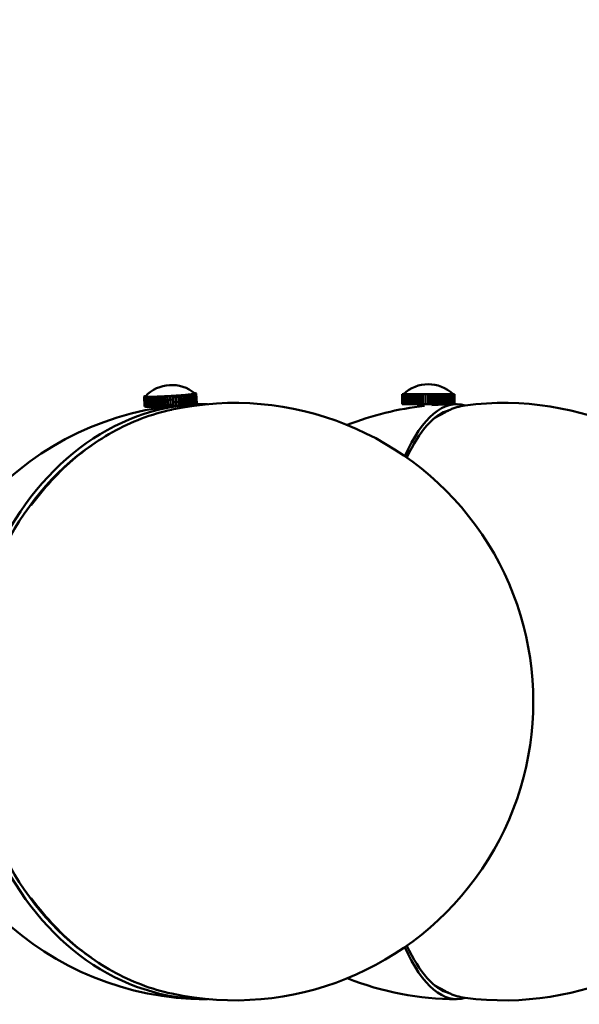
# Model space of a CAD drawing. Header units: millimetres. Extents: x 242 to 3406, y 441 to 2246.
# Tile 7 of 35: x 1097 to 1209, y 734 to 932. Entities that reach past the tile are written whole.
import ezdxf

# ---------------------------------------------------------------- set-up
doc = ezdxf.new("R2010")
doc.units = ezdxf.units.MM
doc.header["$LTSCALE"] = 12
doc.layers.add('Widoczne (ISO)', color=7, linetype='Continuous', lineweight=50)
doc.layers.add('Wymiar (ISO)', color=7, linetype='Continuous', lineweight=18)
doc.styles.add('Tekst notatki (ISO)', font='tahoma.ttf')
doc.dimstyles.new('Domyślne (ISO)', dxfattribs={"dimscale": 12, "dimtxt": 3, "dimasz": 3, "dimexe": 3.175, "dimexo": 0, "dimgap": 0.762, "dimtad": 1, "dimdec": 1, "dimlfac": 0.03937, "dimrnd": 1e-08, "dimzin": 0, "dimdsep": 46, "dimtxsty": 'Tekst notatki (ISO)', "dimblk": 'Filled-1', "dimcen": 0.09, "dimdle": 10, "dimse1": 1, "dimse2": 1, "dimclrd": 256, "dimclre": 256, "dimclrt": 256, "dimadec": 0, "dimazin": 0, "dimtfac": 0.666667, "dimtmove": 0, "dimatfit": 3, "dimfxl": 1, "dimtolj": 1, "dimlwd": 15, "dimlwe": 15, "dimarcsym": 0})

# ---------------------------------------------------------------- blocks, each defined once
blk = doc.blocks.new('Filled-1')
at = {"color": 0}
for p, q in [((0, 0), (-1, 0.25)), ((-1, 0.25), (-1, -0.25)), ((-1, 0), (0, 0)), ((-1, -0.25), (0, 0))]:
    blk.add_line(p, q, dxfattribs=at)
at = {"color": 0, "flags": 128}
blk.add_lwpolyline([(-1, -0.25), (0, 0), (-1, 0.25), (-1, -0.25)], dxfattribs=at)
at = {"color": 0}
blk.add_solid([(-1, -0.25), (0, 0), (-1, 0.25), (-1, -0.25)], dxfattribs=at)
blk = doc.blocks.new('*D9')
at = {"layer": 'Defpoints', "color": 0, "transparency": 16777216}
for p in [(874.85, 1121.45), (1601.49, 1121.45), (1337.49, 734.66)]:
    blk.add_point(p, dxfattribs=at)
at = {"layer": 'Wymiar (ISO)', "lineweight": 15, "transparency": 16777216}
blk.add_line((1601.49, 770.66), (1601.49, 1085.45), dxfattribs=at)
at = {"layer": 'Wymiar (ISO)', "lineweight": 15, "transparency": 16777216, "xscale": 36, "yscale": 36, "zscale": 36}
for p, rotation in [((1601.49, 1121.45), 90), ((1601.49, 734.66), 270)]:
    blk.add_blockref('Filled-1', p, dxfattribs=dict(at, rotation=rotation))
at = {"layer": 'Wymiar (ISO)', "lineweight": 18, "transparency": 16777216, "insert": (1493.96, 840.9), "char_height": 36, "attachment_point": 1, "rotation": 90, "style": 'Tekst notatki (ISO)'}
blk.add_mtext('\\A1;15.2\\P387 mm', dxfattribs=at)
blk = doc.blocks.new('*D10')
at = {"layer": 'Defpoints', "color": 0, "transparency": 16777216}
for p in [(874.85, 1271.45), (1601.49, 1271.45), (1337.49, 734.66)]:
    blk.add_point(p, dxfattribs=at)
at = {"layer": 'Wymiar (ISO)', "lineweight": 15, "transparency": 16777216}
for p, q in [((1601.49, 1271.45), (1601.49, 1499.38)), ((1601.49, 770.66), (1601.49, 1235.45))]:
    blk.add_line(p, q, dxfattribs=at)
at = {"layer": 'Wymiar (ISO)', "lineweight": 15, "transparency": 16777216, "xscale": 36, "yscale": 36, "zscale": 36}
for p, rotation in [((1601.49, 1271.45), 90), ((1601.49, 734.66), 270)]:
    blk.add_blockref('Filled-1', p, dxfattribs=dict(at, rotation=rotation))
at = {"layer": 'Wymiar (ISO)', "lineweight": 18, "transparency": 16777216, "insert": (1494.1, 1316.59), "char_height": 36, "attachment_point": 1, "rotation": 90, "style": 'Tekst notatki (ISO)'}
blk.add_mtext('\\A1;21.1\\P537 mm', dxfattribs=at)
blk = doc.blocks.new('*D11')
at = {"layer": 'Defpoints', "color": 0, "transparency": 16777216}
for p in [(874.85, 1571.45), (1601.49, 1571.45), (1337.49, 734.66)]:
    blk.add_point(p, dxfattribs=at)
at = {"layer": 'Wymiar (ISO)', "lineweight": 15, "transparency": 16777216}
for p, q in [((1601.49, 1571.45), (1601.49, 1800.59)), ((1601.49, 770.66), (1601.49, 1535.45))]:
    blk.add_line(p, q, dxfattribs=at)
at = {"layer": 'Wymiar (ISO)', "lineweight": 15, "transparency": 16777216, "xscale": 36, "yscale": 36, "zscale": 36}
for p, rotation in [((1601.49, 1571.45), 90), ((1601.49, 734.66), 270)]:
    blk.add_blockref('Filled-1', p, dxfattribs=dict(at, rotation=rotation))
at = {"layer": 'Wymiar (ISO)', "lineweight": 18, "transparency": 16777216, "insert": (1493.96, 1616.59), "char_height": 36, "attachment_point": 1, "rotation": 90, "style": 'Tekst notatki (ISO)'}
blk.add_mtext('\\A1;32.9\\P837 mm', dxfattribs=at)
blk = doc.blocks.new('*D12')
at = {"layer": 'Defpoints', "color": 0, "transparency": 16777216}
for p in [(874.85, 2020.95), (1601.49, 2020.95), (1337.49, 734.66)]:
    blk.add_point(p, dxfattribs=at)
at = {"layer": 'Wymiar (ISO)', "lineweight": 15, "transparency": 16777216}
blk.add_line((1601.49, 770.66), (1601.49, 1984.95), dxfattribs=at)
at = {"layer": 'Wymiar (ISO)', "lineweight": 15, "transparency": 16777216, "xscale": 36, "yscale": 36, "zscale": 36}
for p, rotation in [((1601.49, 2020.95), 90), ((1601.49, 734.66), 270)]:
    blk.add_blockref('Filled-1', p, dxfattribs=dict(at, rotation=rotation))
at = {"layer": 'Wymiar (ISO)', "lineweight": 18, "transparency": 16777216, "insert": (1493.98, 1919.53), "char_height": 36, "attachment_point": 1, "rotation": 90, "style": 'Tekst notatki (ISO)'}
blk.add_mtext('\\A1;50.6\\P1286 mm', dxfattribs=at)

msp = doc.modelspace()

# ---------------------------------------------------------------- linework, layer by layer
at = {"layer": 'Widoczne (ISO)'}
for p, q in [((1130.67, 856.34), (1130.52, 856.32)), ((1130.52, 856.32), (1130.71, 856.33)), ((1130.83, 856.36), (1130.67, 856.34)), ((1131.02, 856.36), (1130.71, 856.33)), ((1130.71, 856.33), (1130.83, 854.33)), ((1130.83, 856.36), (1131.02, 856.36)), ((1130.98, 856.38), (1130.84, 856.36)), ((1130.84, 856.36), (1130.84, 856.36)), ((1130.84, 856.36), (1131.05, 856.36)), ((1131.12, 856.39), (1130.98, 856.38)), ((1131.14, 854.37), (1131.02, 856.36)), ((1131.33, 856.4), (1131.05, 856.36)), ((1131.05, 856.36), (1131.17, 854.37)), ((1131.12, 856.39), (1131.33, 856.4)), ((1131.24, 856.41), (1131.13, 856.39)), ((1131.13, 856.39), (1131.35, 856.4)), ((1131.13, 856.39), (1131.13, 856.39)), ((1131.35, 856.43), (1131.24, 856.41)), ((1131.44, 854.4), (1131.33, 856.4)), ((1131.35, 856.43), (1131.58, 856.43)), ((1131.58, 856.43), (1131.35, 856.4)), ((1131.35, 856.4), (1131.47, 854.41)), ((1131.36, 856.43), (1131.6, 856.44)), ((1131.45, 856.44), (1131.36, 856.43)), ((1131.36, 856.43), (1131.36, 856.43)), ((1131.54, 856.46), (1131.45, 856.44)), ((1131.54, 856.46), (1131.78, 856.47)), ((1131.55, 856.46), (1131.79, 856.47)), ((1131.62, 856.47), (1131.55, 856.46)), ((1131.55, 856.46), (1131.55, 856.46)), ((1131.69, 854.44), (1131.58, 856.43)), ((1131.78, 856.47), (1131.6, 856.44)), ((1131.6, 856.44), (1131.71, 854.44)), ((1131.68, 856.49), (1131.62, 856.47)), ((1131.68, 856.49), (1131.92, 856.5)), ((1131.68, 856.49), (1131.93, 856.5)), ((1131.72, 856.5), (1131.68, 856.49)), ((1131.68, 856.49), (1131.68, 856.49)), ((1131.7, 856.61), (1131.78, 856.61)), ((1131.71, 856.6), (1131.78, 856.61)), ((1131.72, 856.6), (1131.79, 856.6)), ((1131.76, 856.51), (1131.72, 856.5)), ((1131.74, 856.58), (1131.93, 856.59)), ((1131.74, 856.58), (1131.92, 856.59)), ((1131.76, 856.51), (1132.01, 856.53)), ((1131.77, 856.56), (1132.01, 856.57)), ((1131.77, 856.56), (1132.01, 856.57)), ((1131.77, 856.51), (1132.01, 856.53)), ((1131.78, 856.53), (1131.77, 856.51)), ((1131.77, 856.51), (1131.77, 856.51)), ((1131.78, 856.61), (1131.78, 856.6)), ((1131.78, 856.55), (1131.79, 856.54)), ((1131.79, 856.54), (1131.78, 856.53)), ((1131.89, 854.47), (1131.78, 856.47)), ((1131.79, 856.6), (1131.92, 856.59)), ((1131.79, 856.54), (1132.04, 856.55)), ((1131.79, 856.54), (1132.04, 856.55)), ((1131.79, 856.54), (1131.79, 856.54)), ((1131.79, 856.54), (1131.79, 856.53)), ((1131.92, 856.5), (1131.79, 856.47)), ((1131.79, 856.47), (1131.91, 854.47)), ((1131.92, 856.59), (1131.92, 856.59)), ((1132.04, 854.5), (1131.92, 856.5)), ((1131.93, 856.59), (1132.01, 856.57)), ((1132.01, 856.53), (1131.93, 856.5)), ((1131.93, 856.5), (1132.05, 854.51)), ((1132.01, 856.57), (1132.04, 856.55)), ((1132.01, 856.57), (1132.01, 856.57)), ((1132.04, 856.55), (1132.01, 856.53)), ((1132.12, 854.53), (1132.01, 856.53)), ((1132.01, 856.53), (1132.13, 854.53)), ((1132.16, 854.56), (1132.04, 856.55)), ((1132.04, 856.55), (1132.16, 854.56)), ((1173.41, 856.41), (1173.41, 854.41)), ((1173.44, 856.41), (1173.41, 856.41)), ((1173.44, 856.41), (1173.44, 856.41)), ((1173.44, 854.41), (1173.44, 856.41)), ((1173.44, 856.41), (1173.44, 854.41)), ((1173.52, 856.41), (1173.44, 856.41)), ((1173.53, 856.41), (1173.52, 856.41)), ((1173.52, 854.41), (1173.52, 856.41)), ((1173.53, 856.41), (1173.53, 854.41)), ((1173.66, 856.41), (1173.53, 856.41)), ((1173.68, 856.41), (1173.66, 856.41)), ((1173.66, 854.41), (1173.66, 856.41)), ((1173.68, 856.41), (1173.68, 854.41)), ((1173.85, 856.41), (1173.68, 856.41)), ((1173.87, 856.41), (1173.85, 856.41)), ((1173.85, 854.41), (1173.85, 856.41)), ((1173.87, 856.41), (1173.87, 854.41)), ((1174.1, 856.41), (1173.87, 856.41)), ((1174.13, 856.41), (1174.1, 856.41)), ((1174.1, 854.41), (1174.1, 856.41)), ((1174.13, 856.41), (1174.13, 854.41)), ((1174.4, 856.41), (1174.13, 856.41)), ((1174.43, 856.41), (1174.4, 856.41)), ((1174.4, 854.41), (1174.4, 856.41)), ((1174.43, 856.41), (1174.43, 854.41)), ((1174.74, 856.41), (1174.43, 856.41)), ((1174.77, 856.41), (1174.74, 856.41)), ((1174.74, 854.41), (1174.74, 856.41)), ((1174.77, 856.41), (1174.77, 854.41)), ((1175.13, 856.41), (1174.77, 856.41)), ((1175.17, 856.41), (1175.13, 856.41)), ((1175.13, 854.41), (1175.13, 856.41)), ((1175.17, 856.41), (1175.17, 854.41)), ((1175.55, 856.41), (1175.17, 856.41)), ((1175.59, 856.41), (1175.55, 856.41)), ((1175.55, 854.41), (1175.55, 856.41)), ((1175.59, 856.41), (1175.59, 854.41)), ((1176.01, 856.41), (1175.59, 856.41)), ((1176.06, 856.41), (1176.01, 856.41)), ((1176.01, 854.41), (1176.01, 856.41)), ((1176.06, 856.41), (1176.06, 854.41)), ((1176.5, 856.41), (1176.06, 856.41)), ((1176.55, 856.41), (1176.5, 856.41)), ((1176.5, 854.41), (1176.5, 856.41)), ((1176.55, 856.41), (1176.55, 854.41)), ((1177.01, 856.41), (1176.55, 856.41)), ((1177.06, 856.41), (1177.01, 856.41)), ((1177.01, 854.41), (1177.01, 856.41)), ((1177.06, 856.41), (1177.06, 854.41)), ((1177.54, 856.41), (1177.06, 856.41)), ((1177.59, 856.41), (1177.54, 856.41)), ((1177.54, 854.41), (1177.54, 856.41)), ((1177.59, 856.41), (1177.59, 854.41)), ((1178.09, 856.41), (1177.59, 856.41)), ((1178.13, 856.41), (1178.09, 856.41)), ((1178.09, 854.41), (1178.09, 856.41)), ((1178.13, 856.41), (1178.14, 856.41)), ((1178.13, 854.41), (1178.13, 856.41)), ((1178.14, 856.41), (1178.14, 854.41)), ((1178.64, 856.41), (1178.14, 856.41)), ((1178.65, 856.41), (1178.64, 856.41)), ((1178.64, 854.41), (1178.64, 856.41)), ((1178.65, 854.41), (1178.65, 856.41)), ((1178.65, 856.41), (1178.67, 856.41)), ((1178.67, 856.41), (1178.67, 854.41)), ((1178.67, 856.41), (1178.69, 856.41)), ((1178.69, 856.41), (1178.69, 854.41)), ((1179.19, 856.41), (1178.69, 856.41)), ((1179.19, 854.41), (1179.19, 856.41)), ((1179.19, 856.41), (1179.2, 856.41)), ((1179.2, 856.41), (1179.2, 854.41)), ((1179.2, 856.41), (1179.24, 856.41)), ((1179.24, 856.41), (1179.24, 854.41)), ((1179.73, 856.41), (1179.24, 856.41)), ((1179.73, 854.41), (1179.73, 856.41)), ((1179.73, 856.41), (1179.78, 856.41)), ((1179.78, 856.41), (1179.78, 854.41)), ((1180.26, 856.41), (1179.78, 856.41)), ((1180.26, 854.41), (1180.26, 856.41)), ((1180.26, 856.41), (1180.31, 856.41)), ((1180.31, 856.41), (1180.31, 854.41)), ((1180.78, 856.41), (1180.31, 856.41)), ((1180.78, 854.41), (1180.78, 856.41)), ((1180.78, 856.41), (1180.82, 856.41)), ((1180.82, 856.41), (1180.82, 854.41)), ((1181.27, 856.41), (1180.82, 856.41)), ((1181.27, 854.41), (1181.27, 856.41)), ((1181.27, 856.41), (1181.31, 856.41)), ((1181.31, 856.41), (1181.31, 854.41)), ((1181.73, 856.41), (1181.31, 856.41)), ((1181.73, 854.41), (1181.73, 856.41)), ((1181.73, 856.41), (1181.77, 856.41)), ((1181.77, 856.41), (1181.77, 854.41)), ((1182.16, 856.41), (1181.77, 856.41)), ((1182.16, 854.41), (1182.16, 856.41)), ((1182.16, 856.41), (1182.2, 856.41)), ((1182.2, 856.41), (1182.2, 854.41)), ((1182.55, 856.41), (1182.2, 856.41)), ((1182.55, 854.41), (1182.55, 856.41)), ((1182.55, 856.41), (1182.59, 856.41)), ((1182.59, 856.41), (1182.59, 854.41)), ((1182.9, 856.41), (1182.59, 856.41)), ((1182.9, 854.41), (1182.9, 856.41)), ((1182.9, 856.41), (1182.93, 856.41)), ((1182.93, 856.41), (1182.93, 854.41)), ((1183.2, 856.41), (1182.93, 856.41)), ((1183.2, 854.41), (1183.2, 856.41)), ((1183.2, 856.41), (1183.23, 856.41)), ((1183.23, 856.41), (1183.23, 854.41)), ((1183.46, 856.41), (1183.23, 856.41)), ((1183.46, 854.41), (1183.46, 856.41)), ((1183.46, 856.41), (1183.48, 856.41)), ((1183.48, 856.41), (1183.48, 854.41)), ((1183.66, 856.41), (1183.48, 856.41)), ((1183.66, 854.41), (1183.66, 856.41)), ((1183.66, 856.41), (1183.67, 856.41)), ((1183.67, 856.41), (1183.67, 854.41)), ((1183.8, 856.41), (1183.67, 856.41)), ((1183.8, 854.41), (1183.8, 856.41)), ((1183.8, 856.41), (1183.81, 856.41)), ((1183.81, 856.41), (1183.81, 854.41)), ((1183.89, 856.41), (1183.81, 856.41)), ((1183.89, 854.41), (1183.89, 856.41)), ((1183.89, 856.41), (1183.9, 856.41)), ((1183.9, 856.41), (1183.9, 854.41)), ((1183.92, 856.41), (1183.9, 856.41)), ((1183.92, 854.41), (1183.92, 856.41)), ((1183.92, 856.41), (1183.92, 854.41)), ((1183.92, 856.41), (1183.92, 856.41)), ((1121.55, 855.94), (1121.57, 855.97)), ((1121.8, 855.96), (1121.55, 855.94)), ((1121.8, 855.96), (1121.55, 855.94)), ((1121.55, 855.94), (1121.55, 855.94)), ((1121.55, 855.94), (1121.66, 853.95)), ((1121.57, 855.92), (1121.55, 855.94)), ((1121.82, 855.98), (1121.57, 855.97)), ((1121.82, 855.94), (1121.57, 855.92)), ((1121.69, 853.93), (1121.57, 855.92)), ((1121.58, 855.97), (1121.66, 855.99)), ((1121.82, 855.98), (1121.58, 855.97)), ((1121.58, 855.97), (1121.58, 855.97)), ((1121.82, 855.94), (1121.58, 855.92)), ((1121.58, 855.92), (1121.69, 853.93)), ((1121.66, 855.9), (1121.58, 855.92)), ((1121.84, 856), (1121.66, 855.99)), ((1121.9, 855.92), (1121.66, 855.9)), ((1121.77, 853.91), (1121.66, 855.9)), ((1121.67, 856), (1121.8, 856.03)), ((1121.84, 856.01), (1121.67, 856)), ((1121.67, 856), (1121.67, 856)), ((1121.91, 855.92), (1121.67, 855.9)), ((1121.67, 855.9), (1121.78, 853.91)), ((1121.8, 855.89), (1121.67, 855.9)), ((1121.86, 856.03), (1121.8, 856.03)), ((1121.8, 855.96), (1121.81, 855.97)), ((1121.8, 855.96), (1121.8, 855.96)), ((1121.81, 855.95), (1121.8, 855.96)), ((1121.8, 855.96), (1121.8, 855.95)), ((1122.04, 855.91), (1121.8, 855.89)), ((1121.91, 853.9), (1121.8, 855.89)), ((1121.81, 856.03), (1121.87, 856.04)), ((1121.87, 856.03), (1121.81, 856.03)), ((1121.81, 856.03), (1121.81, 856.03)), ((1121.82, 855.94), (1121.81, 855.95)), ((1122.04, 855.91), (1121.81, 855.89)), ((1121.81, 855.89), (1121.93, 853.89)), ((1121.99, 855.88), (1121.81, 855.89)), ((1121.82, 855.94), (1121.82, 855.94)), ((1121.86, 855.93), (1121.82, 855.94)), ((1121.9, 855.92), (1121.86, 855.93)), ((1121.9, 855.92), (1121.9, 855.92)), ((1121.97, 855.91), (1121.91, 855.92)), ((1122.04, 855.91), (1121.97, 855.91)), ((1122.22, 855.9), (1121.99, 855.88)), ((1122.11, 853.89), (1121.99, 855.88)), ((1122.23, 855.9), (1122.01, 855.88)), ((1122.01, 855.88), (1122.13, 853.88)), ((1122.24, 855.87), (1122.01, 855.88)), ((1122.04, 855.91), (1122.04, 855.91)), ((1122.13, 855.9), (1122.04, 855.91)), ((1122.22, 855.9), (1122.13, 855.9)), ((1122.22, 855.9), (1122.22, 855.9)), ((1122.35, 855.89), (1122.23, 855.9)), ((1122.46, 855.89), (1122.24, 855.87)), ((1122.35, 853.88), (1122.24, 855.87)), ((1122.47, 855.89), (1122.26, 855.87)), ((1122.26, 855.87), (1122.38, 853.88)), ((1122.53, 855.87), (1122.26, 855.87)), ((1122.46, 855.89), (1122.35, 855.89)), ((1122.46, 855.89), (1122.46, 855.89)), ((1122.61, 855.89), (1122.47, 855.89)), ((1122.74, 855.89), (1122.53, 855.87)), ((1122.65, 853.88), (1122.53, 855.87)), ((1122.76, 855.89), (1122.56, 855.87)), ((1122.56, 855.87), (1122.68, 853.88)), ((1122.88, 855.87), (1122.56, 855.87)), ((1122.74, 855.89), (1122.61, 855.89)), ((1122.74, 855.89), (1122.74, 855.89)), ((1122.91, 855.89), (1122.76, 855.89)), ((1123.07, 855.89), (1122.88, 855.87)), ((1122.99, 853.88), (1122.88, 855.87)), ((1123.07, 855.89), (1122.91, 855.89)), ((1123.09, 855.89), (1122.91, 855.87)), ((1123.26, 855.88), (1122.91, 855.87)), ((1122.91, 855.87), (1123.03, 853.88)), ((1123.07, 855.89), (1123.07, 855.89)), ((1123.26, 855.89), (1123.09, 855.89)), ((1123.44, 855.9), (1123.26, 855.89)), ((1123.44, 855.9), (1123.26, 855.88)), ((1123.38, 853.88), (1123.26, 855.88)), ((1123.46, 855.9), (1123.3, 855.88)), ((1123.69, 855.89), (1123.3, 855.88)), ((1123.3, 855.88), (1123.42, 853.89)), ((1123.44, 855.9), (1123.44, 855.9)), ((1123.65, 855.9), (1123.46, 855.9)), ((1123.85, 855.91), (1123.65, 855.9)), ((1123.85, 855.91), (1123.69, 855.89)), ((1123.8, 853.89), (1123.69, 855.89)), ((1123.87, 855.91), (1123.73, 855.89)), ((1124.15, 855.9), (1123.73, 855.89)), ((1123.73, 855.89), (1123.85, 853.9)), ((1123.85, 855.9), (1123.85, 855.91)), ((1124.07, 855.91), (1123.87, 855.91)), ((1124.28, 855.92), (1124.07, 855.91)), ((1124.28, 855.92), (1124.15, 855.9)), ((1124.26, 853.91), (1124.15, 855.9)), ((1124.31, 855.92), (1124.19, 855.9)), ((1124.64, 855.92), (1124.19, 855.9)), ((1124.19, 855.9), (1124.31, 853.91)), ((1124.28, 855.92), (1124.28, 855.92)), ((1124.53, 855.93), (1124.31, 855.92)), ((1124.75, 855.94), (1124.53, 855.93)), ((1124.75, 855.94), (1124.64, 855.92)), ((1124.75, 853.93), (1124.64, 855.92)), ((1124.77, 855.94), (1124.68, 855.92)), ((1125.15, 855.94), (1124.68, 855.92)), ((1124.68, 855.92), (1124.8, 853.93)), ((1124.75, 855.93), (1124.75, 855.94)), ((1125, 855.95), (1124.77, 855.94)), ((1125.24, 855.96), (1125, 855.95)), ((1125.24, 855.96), (1125.15, 855.94)), ((1125.26, 853.95), (1125.15, 855.94)), ((1125.68, 855.97), (1125.2, 855.94)), ((1125.26, 855.96), (1125.2, 855.94)), ((1125.2, 855.94), (1125.31, 853.95)), ((1125.24, 855.95), (1125.24, 855.96)), ((1125.5, 855.97), (1125.26, 855.96)), ((1125.74, 855.98), (1125.5, 855.97)), ((1125.74, 855.98), (1125.68, 855.97)), ((1125.79, 853.97), (1125.68, 855.97)), ((1126.22, 855.99), (1125.73, 855.97)), ((1125.77, 855.98), (1125.73, 855.97)), ((1125.73, 855.97), (1125.84, 853.97)), ((1125.74, 855.97), (1125.74, 855.98)), ((1126.01, 855.99), (1125.77, 855.98)), ((1126.26, 856.01), (1126.01, 855.99)), ((1126.26, 856.01), (1126.22, 855.99)), ((1126.34, 854), (1126.22, 855.99)), ((1126.37, 854.01), (1126.26, 856.01)), ((1126.77, 856.02), (1126.27, 856)), ((1126.28, 856.01), (1126.27, 856)), ((1126.27, 856), (1126.39, 854)), ((1126.53, 856.02), (1126.28, 856.01)), ((1126.78, 856.04), (1126.53, 856.02)), ((1126.78, 856.04), (1126.77, 856.02)), ((1126.88, 854.03), (1126.77, 856.02)), ((1126.9, 854.04), (1126.78, 856.04)), ((1127.05, 856.05), (1126.81, 856.04)), ((1126.81, 856.04), (1126.92, 854.04)), ((1126.81, 856.04), (1126.82, 856.03)), ((1127.32, 856.06), (1126.82, 856.03)), ((1126.82, 856.03), (1126.93, 854.03)), ((1127.3, 856.07), (1127.05, 856.05)), ((1127.3, 856.07), (1127.32, 856.06)), ((1127.43, 854.06), (1127.32, 856.06)), ((1127.57, 856.08), (1127.33, 856.07)), ((1127.33, 856.07), (1127.44, 854.07)), ((1127.33, 856.07), (1127.37, 856.06)), ((1127.86, 856.09), (1127.37, 856.06)), ((1127.37, 856.06), (1127.48, 854.07)), ((1127.82, 856.1), (1127.57, 856.08)), ((1127.82, 856.1), (1127.86, 856.09)), ((1128.09, 856.12), (1127.84, 856.1)), ((1127.84, 856.1), (1127.84, 856.1)), ((1127.84, 856.1), (1127.91, 856.1)), ((1127.98, 854.1), (1127.86, 856.09)), ((1128.39, 856.13), (1127.91, 856.1)), ((1127.91, 856.1), (1128.02, 854.1)), ((1128.33, 856.14), (1128.09, 856.12)), ((1128.33, 856.14), (1128.39, 856.13)), ((1128.58, 856.15), (1128.35, 856.14)), ((1128.35, 856.14), (1128.35, 856.13)), ((1128.35, 856.14), (1128.44, 856.13)), ((1128.51, 854.13), (1128.39, 856.13)), ((1128.9, 856.17), (1128.44, 856.13)), ((1128.44, 856.13), (1128.55, 854.14)), ((1128.82, 856.17), (1128.58, 856.15)), ((1128.82, 856.17), (1128.9, 856.17)), ((1129.06, 856.19), (1128.84, 856.17)), ((1128.84, 856.17), (1128.84, 856.17)), ((1128.84, 856.17), (1128.95, 856.17)), ((1129.02, 854.17), (1128.9, 856.17)), ((1129.4, 856.21), (1128.95, 856.17)), ((1128.95, 856.17), (1129.07, 854.18)), ((1129.28, 856.21), (1129.06, 856.19)), ((1129.28, 856.21), (1129.4, 856.21)), ((1129.51, 856.23), (1129.3, 856.21)), ((1129.3, 856.21), (1129.3, 856.21)), ((1129.3, 856.21), (1129.44, 856.21)), ((1129.51, 854.21), (1129.4, 856.21)), ((1129.86, 856.25), (1129.44, 856.21)), ((1129.44, 856.21), (1129.55, 854.21)), ((1129.72, 856.25), (1129.51, 856.23)), ((1129.72, 856.25), (1129.86, 856.25)), ((1129.93, 856.27), (1129.74, 856.25)), ((1129.74, 856.25), (1129.74, 856.25)), ((1129.74, 856.25), (1129.9, 856.25)), ((1129.97, 854.25), (1129.86, 856.25)), ((1130.29, 856.28), (1129.9, 856.25)), ((1129.9, 856.25), (1130.01, 854.25)), ((1130.13, 856.28), (1129.93, 856.27)), ((1130.13, 856.28), (1130.29, 856.28)), ((1130.32, 856.3), (1130.15, 856.29)), ((1130.15, 856.29), (1130.15, 856.28)), ((1130.15, 856.29), (1130.32, 856.29)), ((1130.4, 854.29), (1130.29, 856.28)), ((1130.5, 856.32), (1130.32, 856.3)), ((1130.68, 856.32), (1130.32, 856.29)), ((1130.32, 856.29), (1130.44, 854.29)), ((1130.5, 856.32), (1130.68, 856.32)), ((1130.52, 856.32), (1130.52, 856.32)), ((1130.79, 854.33), (1130.68, 856.32)), ((1130.83, 854.33), (1131.14, 854.37)), ((1131.14, 854.37), (1131.17, 854.37)), ((1131.17, 854.37), (1131.44, 854.4)), ((1131.44, 854.41), (1131.47, 854.41)), ((1131.47, 854.41), (1131.69, 854.44)), ((1131.69, 854.44), (1131.71, 854.44)), ((1131.71, 854.44), (1131.89, 854.47)), ((1131.89, 854.47), (1131.91, 854.47)), ((1131.91, 854.47), (1132.04, 854.5)), ((1132.04, 854.5), (1132.05, 854.51)), ((1132.05, 854.51), (1132.12, 854.53)), ((1132.12, 854.53), (1132.13, 854.53)), ((1132.13, 854.53), (1132.16, 854.56)), ((1132.16, 854.56), (1132.16, 854.56)), ((1173.41, 854.41), (1173.44, 854.41)), ((1173.44, 854.41), (1173.44, 854.41)), ((1173.44, 854.41), (1173.52, 854.41)), ((1173.53, 854.41), (1173.52, 854.41)), ((1173.53, 854.41), (1173.66, 854.41)), ((1173.68, 854.41), (1173.66, 854.41)), ((1173.68, 854.41), (1173.85, 854.41)), ((1173.87, 854.41), (1173.85, 854.41)), ((1173.87, 854.41), (1174.1, 854.41)), ((1174.13, 854.41), (1174.1, 854.41)), ((1174.13, 854.41), (1174.4, 854.41)), ((1174.43, 854.41), (1174.4, 854.41)), ((1174.43, 854.41), (1174.74, 854.41)), ((1174.77, 854.41), (1174.74, 854.41)), ((1174.77, 854.41), (1175.13, 854.41)), ((1175.17, 854.41), (1175.13, 854.41)), ((1175.17, 854.41), (1175.55, 854.41)), ((1175.59, 854.41), (1175.55, 854.41)), ((1175.59, 854.41), (1176.01, 854.41)), ((1176.06, 854.41), (1176.01, 854.41)), ((1176.06, 854.41), (1176.5, 854.41)), ((1176.55, 854.41), (1176.5, 854.41)), ((1176.55, 854.41), (1177.01, 854.41)), ((1176.67, 854.41), (1176.67, 853.91)), ((1177.06, 854.41), (1177.01, 854.41)), ((1177.06, 854.41), (1177.54, 854.41)), ((1177.59, 854.41), (1177.54, 854.41)), ((1177.59, 854.41), (1178.09, 854.41)), ((1178.13, 854.41), (1178.09, 854.41)), ((1178.13, 854.41), (1178.14, 854.41)), ((1178.14, 854.41), (1178.64, 854.41)), ((1178.65, 854.41), (1178.64, 854.41)), ((1178.65, 854.41), (1178.67, 854.41)), ((1178.67, 854.41), (1178.69, 854.41)), ((1178.69, 854.41), (1179.19, 854.41)), ((1179.19, 854.41), (1179.2, 854.41)), ((1179.2, 854.41), (1179.24, 854.41)), ((1179.24, 854.41), (1179.73, 854.41)), ((1179.73, 854.41), (1179.78, 854.41)), ((1179.78, 854.41), (1180.26, 854.41)), ((1180.26, 854.41), (1180.31, 854.41)), ((1180.31, 854.41), (1180.78, 854.41)), ((1180.67, 854.41), (1180.67, 854.29)), ((1180.78, 854.41), (1180.82, 854.41)), ((1180.82, 854.41), (1181.27, 854.41)), ((1181.27, 854.41), (1181.31, 854.41)), ((1181.31, 854.41), (1181.73, 854.41)), ((1181.73, 854.41), (1181.77, 854.41)), ((1181.77, 854.41), (1182.16, 854.41)), ((1182.16, 854.41), (1182.2, 854.41)), ((1182.2, 854.41), (1182.55, 854.41)), ((1182.55, 854.41), (1182.59, 854.41)), ((1182.59, 854.41), (1182.9, 854.41)), ((1182.9, 854.41), (1182.93, 854.41)), ((1182.93, 854.41), (1183.2, 854.41)), ((1183.2, 854.41), (1183.23, 854.41)), ((1183.23, 854.41), (1183.46, 854.41)), ((1183.46, 854.41), (1183.48, 854.41)), ((1183.48, 854.41), (1183.66, 854.41)), ((1183.66, 854.41), (1183.67, 854.41)), ((1183.67, 854.41), (1183.8, 854.41)), ((1183.8, 854.41), (1183.81, 854.41)), ((1183.81, 854.41), (1183.89, 854.41)), ((1183.89, 854.41), (1183.9, 854.41)), ((1183.9, 854.41), (1183.92, 854.41)), ((1183.92, 854.41), (1183.92, 854.41)), ((1121.66, 853.95), (1121.69, 853.93)), ((1121.69, 853.93), (1121.69, 853.93)), ((1121.69, 853.93), (1121.77, 853.91)), ((1121.78, 853.91), (1121.77, 853.91)), ((1121.78, 853.91), (1121.91, 853.9)), ((1121.93, 853.9), (1121.91, 853.9)), ((1121.93, 853.89), (1122.11, 853.89)), ((1122.13, 853.89), (1122.11, 853.89)), ((1122.13, 853.88), (1122.35, 853.88)), ((1122.38, 853.88), (1122.35, 853.88)), ((1122.38, 853.88), (1122.65, 853.88)), ((1122.68, 853.88), (1122.65, 853.88)), ((1122.68, 853.88), (1122.99, 853.88)), ((1123.03, 853.88), (1122.99, 853.88)), ((1123.03, 853.88), (1123.38, 853.88)), ((1123.42, 853.89), (1123.38, 853.88)), ((1123.42, 853.89), (1123.8, 853.89)), ((1123.85, 853.9), (1123.8, 853.89)), ((1123.85, 853.9), (1124.26, 853.91)), ((1124.31, 853.91), (1124.26, 853.91)), ((1124.31, 853.91), (1124.75, 853.93)), ((1124.8, 853.93), (1124.75, 853.93)), ((1124.8, 853.93), (1125.26, 853.95)), ((1124.92, 853.93), (1124.94, 853.73)), ((1125.31, 853.96), (1125.26, 853.95)), ((1125.31, 853.95), (1125.79, 853.97)), ((1125.84, 853.98), (1125.79, 853.97)), ((1125.84, 853.97), (1126.34, 854)), ((1126.37, 854.01), (1126.34, 854)), ((1126.39, 854), (1126.88, 854.03)), ((1126.9, 854.04), (1126.88, 854.03)), ((1126.92, 854.04), (1126.93, 854.03)), ((1126.93, 854.03), (1127.43, 854.06)), ((1127.44, 854.07), (1127.48, 854.07)), ((1127.48, 854.07), (1127.98, 854.1)), ((1127.98, 854.11), (1128.02, 854.1)), ((1128.02, 854.1), (1128.51, 854.13)), ((1128.51, 854.14), (1128.55, 854.14)), ((1128.55, 854.14), (1129.02, 854.17)), ((1129.02, 854.18), (1129.07, 854.18)), ((1129.07, 854.18), (1129.51, 854.21)), ((1129.51, 854.21), (1129.55, 854.21)), ((1129.55, 854.21), (1129.97, 854.25)), ((1129.97, 854.25), (1130.01, 854.25)), ((1130.01, 854.25), (1130.4, 854.29)), ((1130.4, 854.29), (1130.44, 854.29)), ((1130.44, 854.29), (1130.79, 854.33)), ((1130.79, 854.33), (1130.83, 854.33)), ((1179.87, 851.57), (1182.12, 852.82)), ((1180.67, 852.17), (1180.67, 852.01)), ((1098.86, 834.12), (1100.21, 835.83)), ((1098.86, 755.19), (1100.21, 753.48)), ((1179.87, 737.74), (1182.12, 736.49))]:
    msp.add_line(p, q, dxfattribs=at)
for centre, radius, start, end in [((1178.67, 851.16), 7.25, 46.3972, 133.6028), ((1127.1, 851.01), 7.25, 49.7699, 136.869), ((1139.77, 794.66), 60, 257.8194, 102.1806), ((1133.89, 794.66), 59.75, 90, 93.0453), ((1184.37, 794.66), 59.75, 90, 94.7584), ((1193.89, 794.66), 60, 262.5072, 97.4928), ((1133.89, 794.66), 59.75, 96.0423, 270), ((1184.37, 794.66), 59.75, 96.2031, 111.5701), ((1184.37, 794.66), 59.75, 248.4299, 270)]:
    msp.add_arc(centre, radius, start, end, dxfattribs=at)
for centre, major_axis, ratio, start_param, end_param in [((1126.79, 856.25), (-4.99, -0.29), 0.042032, 2.353775, 2.458495), ((1126.79, 856.25), (-4.99, -0.29), 0.042032, 2.458495, 2.563215), ((1126.79, 856.25), (-4.99, -0.29), 0.042032, 2.563215, 2.667935), ((1126.79, 856.25), (4.99, 0.29), 0.042032, 5.809527, 5.914247), ((1126.79, 856.25), (4.99, 0.29), 0.042032, 5.914247, 6.018967), ((1126.79, 856.25), (4.99, 0.29), 0.042032, 6.018967, 6.123687), ((1126.79, 856.25), (4.99, 0.29), 0.042032, 6.123687, 6.228406), ((1126.79, 856.25), (4.99, 0.29), 0.042032, 6.228406, 6.327372), ((1133.89, 794.66), (0, 59.75), 0.809017, 6.275208, 9.432755), ((1126.79, 856.25), (-4.99, -0.29), 0.042032, 6.238998, 6.333126), ((1126.79, 856.25), (-4.99, -0.29), 0.042032, 0.049941, 0.154661), ((1126.79, 856.25), (-4.99, -0.29), 0.042032, 0.154661, 0.25938), ((1126.79, 856.25), (-4.99, -0.29), 0.042032, 0.25938, 0.3641), ((1126.79, 856.25), (-4.99, -0.29), 0.042032, 0.3641, 0.46882), ((1126.79, 856.25), (-4.99, -0.29), 0.042032, 0.46882, 0.57354), ((1126.79, 856.25), (-4.99, -0.29), 0.042032, 0.57354, 0.678259), ((1126.79, 856.25), (-4.99, -0.29), 0.042032, 0.678259, 0.782979), ((1126.79, 856.25), (-4.99, -0.29), 0.042032, 0.782979, 0.887699), ((1126.79, 856.25), (-4.99, -0.29), 0.042032, 0.887699, 0.992419), ((1126.79, 856.25), (-4.99, -0.29), 0.042032, 0.992419, 1.097138), ((1126.79, 856.25), (-4.99, -0.29), 0.042032, 1.097138, 1.201858), ((1126.79, 856.25), (-4.99, -0.29), 0.042032, 1.201858, 1.306578), ((1126.79, 856.25), (-4.99, -0.29), 0.042032, 1.306578, 1.411298), ((1126.79, 856.25), (-4.99, -0.29), 0.042032, 1.411298, 1.516017), ((1126.79, 856.25), (-4.99, -0.29), 0.042032, 1.516017, 1.620737), ((1126.79, 856.25), (-4.99, -0.29), 0.042032, 1.620737, 1.725457), ((1126.79, 856.25), (-4.99, -0.29), 0.042032, 1.725457, 1.830177), ((1126.79, 856.25), (-4.99, -0.29), 0.042032, 1.830177, 1.934896), ((1126.79, 856.25), (-4.99, -0.29), 0.042032, 1.934896, 2.039616), ((1126.79, 856.25), (-4.99, -0.29), 0.042032, 2.039616, 2.144336), ((1126.79, 856.25), (-4.99, -0.29), 0.042032, 2.144336, 2.249056), ((1126.79, 856.25), (-4.99, -0.29), 0.042032, 2.249056, 2.353775), ((1184.37, 794.66), (0, 59.75), 0.309017, 6.190132, 6.883192), ((1126.91, 854.25), (-4.99, -0.29), 0.042032, 1.461119, 1.463175), ((1126.91, 854.25), (-4.99, -0.29), 0.042032, 1.56597, 1.570779), ((1126.91, 854.25), (-4.99, -0.29), 0.042032, 1.67333, 1.67563), ((1184.37, 794.66), (0, 58.75), 0.309017, 0.082042, 0.58377), ((1133.89, 794.66), (0, 58.75), 0.809017, 0.505214, 2.636378), ((1184.37, 794.66), (0, -58.75), 0.309017, 5.699416, 6.201144), ((1184.37, 794.66), (0, -59.75), 0.309017, 5.683179, 6.376238)]:
    msp.add_ellipse(centre, major_axis=major_axis, ratio=ratio, start_param=start_param, end_param=end_param, dxfattribs=at)
for points, knots in [([(1100.21, 835.83), (1101.62, 837.62), (1103.12, 839.31), (1106.31, 842.45), (1107.98, 843.9), (1111.49, 846.54), (1113.31, 847.74), (1117.09, 849.84), (1119.03, 850.74), (1123.01, 852.26), (1125.05, 852.86), (1127.11, 853.3)], [3.9854373, 3.9854373, 3.9854373, 3.9854373, 4.1105644, 4.1105644, 4.2356916, 4.2356916, 4.3608188, 4.3608188, 4.4859459, 4.4859459, 4.6110731, 4.6110731, 4.6110731, 4.6110731]), ([(1182.12, 852.82), (1182.36, 852.95), (1182.6, 853.07), (1183.1, 853.31), (1183.36, 853.42), (1183.87, 853.62), (1184.14, 853.71), (1184.68, 853.87), (1184.95, 853.94), (1185.5, 854.06), (1185.78, 854.11), (1186.06, 854.14)], [4.542471, 4.542471, 4.542471, 4.542471, 4.5683304, 4.5683304, 4.5941898, 4.5941898, 4.6200492, 4.6200492, 4.6459086, 4.6459086, 4.671768, 4.671768, 4.671768, 4.671768]), ([(1127.11, 736.01), (1125.05, 736.45), (1123.01, 737.06), (1119.03, 738.57), (1117.09, 739.47), (1113.31, 741.57), (1111.49, 742.77), (1107.98, 745.41), (1106.31, 746.86), (1103.12, 750), (1101.62, 751.69), (1100.21, 753.48)], [1.8152523, 1.8152523, 1.8152523, 1.8152523, 1.9403794, 1.9403794, 2.0655066, 2.0655066, 2.1906338, 2.1906338, 2.315761, 2.315761, 2.4408881, 2.4408881, 2.4408881, 2.4408881]), ([(1186.06, 735.17), (1185.78, 735.2), (1185.5, 735.25), (1184.95, 735.37), (1184.68, 735.44), (1184.14, 735.6), (1183.87, 735.69), (1183.36, 735.89), (1183.1, 736), (1182.6, 736.24), (1182.36, 736.36), (1182.12, 736.49)], [1.6114173, 1.6114173, 1.6114173, 1.6114173, 1.6372767, 1.6372767, 1.6631361, 1.6631361, 1.6889955, 1.6889955, 1.7148549, 1.7148549, 1.7407143, 1.7407143, 1.7407143, 1.7407143])]:
    msp.add_open_spline(points, degree=3, knots=knots, dxfattribs=at)

# ---------------------------------------------------------------- dimensions: what is measured, and where the dimension line sits
at = {"layer": 'Wymiar (ISO)', "lineweight": 18}
for base, p2, text, override, picture, middle in [((1601.49, 2020.95), (874.85, 2020.95), '<>\\P1286 mm', {"dimgap": 0.762, "dimdec": 1, "dimlfac": 0.03937, "dimpost": '\\X', "dimse1": 1, "dimse2": 1, "dimtol": 0, "dimlim": 0, "dimtp": 0, "dimtm": 0, "dimtdec": 2, "dimtofl": 0, "dimatfit": 1, "dimtvp": -0.25}, '*D12', (1601.49, 2018.64)), ((1601.49, 1571.45), (874.85, 1571.45), '<>\\P837 mm', {"dimgap": 0.762, "dimdec": 1, "dimlfac": 0.03937, "dimpost": '\\X', "dimse1": 1, "dimse2": 1, "dimtol": 0, "dimlim": 0, "dimtp": 0, "dimtm": 0, "dimtdec": 2, "dimtofl": 0, "dimatfit": 2, "dimtvp": -0.25}, '*D11', (1601.49, 1704.02)), ((1601.49, 1271.45), (874.85, 1271.45), '<>\\P537 mm', {"dimgap": 0.762, "dimdec": 1, "dimlfac": 0.03937, "dimpost": '\\X', "dimse1": 1, "dimse2": 1, "dimtol": 0, "dimlim": 0, "dimtp": 0, "dimtm": 0, "dimtdec": 2, "dimtofl": 0, "dimatfit": 2, "dimtvp": -0.25}, '*D10', (1601.49, 1403.41)), ((1601.49, 1121.45), (874.85, 1121.45), '<>\\P387 mm', {"dimgap": 0.762, "dimdec": 1, "dimlfac": 0.03937, "dimpost": '\\X', "dimse1": 1, "dimse2": 1, "dimtol": 0, "dimlim": 0, "dimtp": 0, "dimtm": 0, "dimtdec": 2, "dimtofl": 0, "dimatfit": 1, "dimtvp": -0.25}, '*D9', (1601.49, 928.05))]:
    dim = msp.add_linear_dim(base=base, p1=(1337.49, 734.66), p2=p2, angle=270, text=text, dimstyle='Domyślne (ISO)', override=override, dxfattribs=at)
    dim.commit()
    dim.dimension.update_dxf_attribs({"geometry": picture, "text_midpoint": middle, "dimtype": 160})

doc.saveas('drawing.dxf')
